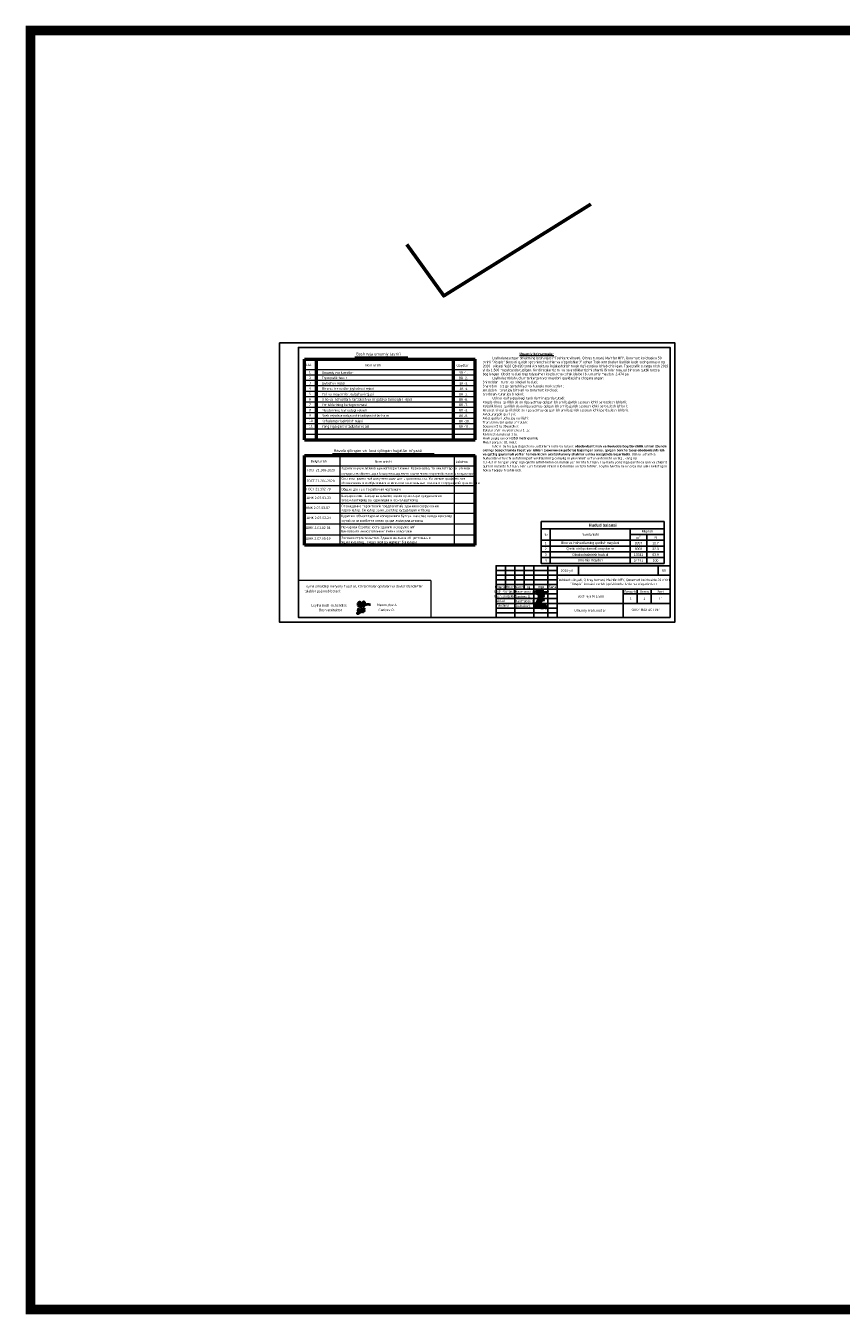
# Model space of a CAD drawing. Header units: millimetres. Extents: x 767170 to 66149698, y -983507 to 2493658.
# Tile 1 of 256: x 767170 to 1191033, y -983507 to -313890. Entities that reach past the tile are written whole.
import ezdxf
from ezdxf.enums import TextEntityAlignment as Align

# ---------------------------------------------------------------- set-up
doc = ezdxf.new("R2010")
doc.units = ezdxf.units.MM
doc.layers.add('Фасад', color=250, linetype='Continuous', lineweight=9)
doc.styles.add('Arial', font='ARIALUNI.TTF')
doc.styles.add('COMPLEX', font='tahoma.ttf')

# ---------------------------------------------------------------- blocks, each defined once
blk = doc.blocks.new('*T1516')
at = {"color": 0, "linetype": 'ByBlock', "lineweight": -2, "ltscale": 100, "transparency": 16777216}
for p, q in [((0, 0), (64013.29139915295, 0)), ((0, 0), (0, -21666.66666666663)), ((64013.29139915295, 0), (64013.29139915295, -21666.66666666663)), ((0, -3666.666666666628), (64013.29139915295, -3666.666666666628)), ((4793.328151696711, -3666.666666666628), (4793.328151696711, -21666.66666666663)), ((46311.36146192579, -3666.666666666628), (46311.36146192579, -21666.66666666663)), ((46311.36146192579, -6666.666666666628), (64013.29139915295, -6666.666666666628)), ((54986.87962362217, -6666.666666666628), (54986.87962362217, -21666.66666666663)), ((0, -9666.666666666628), (64013.29139915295, -9666.666666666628)), ((0, -12666.66666666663), (64013.29139915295, -12666.66666666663)), ((0, -15666.66666666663), (64013.29139915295, -15666.66666666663)), ((0, -18666.66666666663), (64013.29139915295, -18666.66666666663)), ((0, -21666.66666666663), (64013.29139915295, -21666.66666666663))]:
    blk.add_line(p, q, dxfattribs=at)
at = {"color": 0, "ltscale": 100, "transparency": 16777216, "attachment_point": 5, "style": 'Arial'}
for s, insert, char_height, width in [('№', (2396.664075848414, -6666.666666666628), 1250, 3793.328151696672), ('Nomlanishi', (25552.34480681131, -6666.666666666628), 1250, 40518.03331022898), ('{\\fArial|b1|i0|c204|p34;Hudud balansi}', (32006.64569957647, -1833.333333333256), 1500, 63013.29139915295), ('Miqdori', (55162.32643053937, -5166.666666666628), 1250, 16701.9299372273), ('2', (2396.664075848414, -14166.66666666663), 1250, 3793.328151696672), ('1', (2396.664075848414, -11166.66666666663), 1250, 3793.328151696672), ('{\\C256;Bino va inshootlarning qurilish maydoni}', (25552.34480681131, -11166.66666666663), 1250, 40518.03331022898), ('3397', (50649.12054277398, -11166.66666666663), 1250, 7675.518161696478), ('8003', (50649.12054277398, -14166.66666666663), 1250, 7675.518161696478), ('\\A1;m{\\H0.7x;\\S2^ ;}', (50649.12054277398, -8166.666666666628), 1250, 7675.518161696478), ('32.3', (59500.08551138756, -14166.66666666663), 1250, 8026.41177553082), ('13.7', (59500.08551138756, -11166.66666666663), 1250, 8026.41177553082), ('%', (59500.08551138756, -8166.666666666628), 1250, 8026.41177553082), ('4', (2396.664075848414, -20166.66666666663), 1250, 3793.328151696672), ('3', (2396.664075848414, -17166.66666666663), 1250, 3793.328151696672), ('{\\C256;Qattiq sirt(qoplamali) maydonlar}', (25552.34480681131, -14166.66666666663), 1250, 40518.03331022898), ('{\\C256;Obodonlashtirish hududi}', (25552.34480681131, -17166.66666666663), 1250, 40518.03331022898), ('{\\C256;Umumiy maydon}', (25552.34480681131, -20166.66666666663), 1250, 40518.03331022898), ('24741', (50649.12054277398, -20166.66666666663), 1250, 7675.518161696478), ('13341', (50649.12054277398, -17166.66666666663), 1250, 7675.518161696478), ('53.9', (59500.08551138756, -17166.66666666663), 1250, 8026.41177553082), ('100', (59500.08551138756, -20166.66666666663), 1250, 8026.41177553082)]:
    blk.add_mtext(s, dxfattribs=dict(at, insert=insert, char_height=char_height, width=width))
blk = doc.blocks.new('A$C77aec0c1')
at = {"color": 184, "lineweight": 30}
for points in [[(-78.38131271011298, 25.21388700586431), (-78.38131271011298, 19.79743723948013), (-80.05334583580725, 15.39340606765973), (-82.68806330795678, 15.24154528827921), (-85.88012004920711, 18.27880580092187), (-87.60282130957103, 24.60643443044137), (-87.55235231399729, 33.4785716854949), (-85.77858974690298, 41.53703866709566), (-83.19454040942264, 44.87802546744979), (-79.54647045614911, 45.28299385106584), (-74.7837168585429, 37.3354916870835), (-71.43828727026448, 24.00774932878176), (-70.32271515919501, 12.75112639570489), (-70.5771842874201, 1.906071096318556), (-72.4532481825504, -8.184792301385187), (-74.47995314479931, -11.88012880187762), (-76.65866251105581, -12.43696032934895), (-79.29337998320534, -9.804665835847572), (-81.06674427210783, -2.515237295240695), (-80.50939989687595, 2.799970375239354), (-78.63469933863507, 6.343443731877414), (-76.25332253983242, 8.115178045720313), (-74.22661757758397, 8.570767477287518)], [(-70.25239909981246, 8.75258656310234), (-64.19821778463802, 15.39952532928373), (-63.40894784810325, 26.03341881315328), (-64.74115322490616, 36.46708988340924), (-65.76399743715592, 41.0897367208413), (-65.97653441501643, 40.38685639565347), (-65.37576810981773, 38.60301586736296), (-63.87196156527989, 30.59607789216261), (-63.40894784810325, 26.03341881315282), (-62.36317654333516, 17.41372238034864), (-61.31740523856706, 7.749214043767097), (-60.53307293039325, -1.262287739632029), (-59.74874062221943, -9.098375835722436), (-59.2258575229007, -11.57980499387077), (-59.5150228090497, -10.30603150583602), (-59.7716569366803, -8.767656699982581), (-61.00463941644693, 4.422823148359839), (-61.57869615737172, 9.74844633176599), (-62.15275289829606, 15.15600094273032), (-62.36891072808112, 16.81688866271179), (-60.51868385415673, 14.96835856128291), (-58.20589770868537, 15.68723229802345), (-56.61264196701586, 21.232817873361), (-56.71145070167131, 31.16451189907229), (-55.80471933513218, 37.08934982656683), (-53.17510799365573, 40.04494136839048), (-49.97027571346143, 39.71654178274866), (-45.94368318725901, 34.70845815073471), (-45.36845714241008, 29.70037451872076), (-46.27238524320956, 25.67748727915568), (-48.81981851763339, 25.02068810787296), (-50.29897266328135, 25.34908769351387)], [(-56.63358278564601, 20.26220782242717), (-55.65266897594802, 12.38186395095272), (-53.41380428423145, 2.023545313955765), (-50.85857394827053, -4.48218267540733), (-47.72635595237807, -7.44681833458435), (-43.44016263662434, -8.187977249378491), (-40.22552147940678, -6.458607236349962), (-38.65940992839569, -1.352844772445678), (-39.64853381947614, 2.929406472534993), (-41.46191996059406, 5.976392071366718), (-44.18200683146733, 7.705764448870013), (-46.98451686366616, 7.211657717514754), (-47.64392768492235, 5.729339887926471)], [(-30.37022462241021, 1.027356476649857), (-29.83874790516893, 17.35528437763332), (-28.37718437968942, 20.14297926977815), (-25.5869239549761, 19.87748654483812), (-20.53787982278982, 13.63835785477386), (-18.94344456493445, 4.61153663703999), (-17.48188103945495, -7.070233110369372), (-18.54483447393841, -11.05265472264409), (-21.86657672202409, -11.4508985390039), (-23.99248869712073, -7.866718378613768), (-23.32814024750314, -0.565611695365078), (-20.40500809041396, 7.266482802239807), (-16.95039921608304, 14.03660167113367), (-13.89440043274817, 18.68275982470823), (-9.642576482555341, 18.28451600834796), (-6.320839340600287, 10.85066296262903), (-4.992142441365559, -2.424074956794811), (-4.992142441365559, -8.795950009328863), (-8.978228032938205, -10.123423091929), (-12.29996517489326, -6.539245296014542), (-11.23701174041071, 0.2308735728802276), (-8.313879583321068, 6.337251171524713), (-6.852316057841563, 12.84187495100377), (-4.726404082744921, 17.88627455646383), (-0.2088366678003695, 20.54122308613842), (4.175859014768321, 17.88627455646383), (6.03603263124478, 9.655936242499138), (7.098986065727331, 1.027356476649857), (7.630462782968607, -6.804738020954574), (4.707335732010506, -8.795950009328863), (0.05690169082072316, -8.132213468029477), (-0.07597004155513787, -1.362096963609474), (3.245772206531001, 6.86824135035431), (7.763334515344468, 15.76231620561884), (10.5535949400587, 19.87748654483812), (16.0012440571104, 19.61199145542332), (19.32298630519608, 13.24011640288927), (20.38593973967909, 0.8946101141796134), (19.45585293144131, -6.141001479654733), (16.79846423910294, -9.19419146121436), (13.60959372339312, -8.530454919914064), (11.74942010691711, -0.96385314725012), (15.07115724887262, 6.86824135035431), (19.85446302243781, 14.16934803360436), (24.37203043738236, 19.87748654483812), (31.01550472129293, 21.07221326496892), (35.00159031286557, 14.5675894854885), (36.19741547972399, 0.8946101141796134), (34.0715035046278, -5.610013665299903), (29.28820283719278, -6.406496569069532), (26.89654739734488, -3.486055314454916), (30.48402800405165, 6.337251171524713), (35.40020040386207, 12.44363113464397), (39.65202435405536, 19.34649636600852), (40.4492445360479, 25.18738123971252), (40.6972237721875, 24.31052509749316), (43.89938043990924, -4.864757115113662), (43.81602285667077, -3.865409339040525), (42.93788251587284, 9.739231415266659), (43.06582503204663, 12.45725287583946), (45.48313367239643, 16.53792079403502), (50.40110853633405, 21.11825905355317), (52.2349345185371, 22.200886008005), (51.23466394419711, 21.78449011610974)], [(-10.36332725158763, 26.11942423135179), (-11.28868578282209, 30.65789709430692), (-5.904802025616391, 37.3815634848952), (1.24900448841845, 43.45217603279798), (6.212270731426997, 44.29263580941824), (10.33430705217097, 42.19148991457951), (12.43738441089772, 37.98919812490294), (14.96107928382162, 34.45927557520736), (18.41012758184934, 33.03049655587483), (24.88761176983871, 33.534770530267), (29.43026560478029, 34.62736611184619), (33.63642032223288, 34.37522794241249), (35.06651476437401, 33.95499923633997)], [(42.90287533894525, 10.75234727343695), (45.09337761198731, 7.658094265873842), (48.29627466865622, 5.717141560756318), (51.70919198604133, 3.671270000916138), (54.859582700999, -0.4204683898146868), (57.80128074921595, -5.834731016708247), (58.90391392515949, -10.66088483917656), (58.53636953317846, -15.48704102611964), (56.7521853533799, -17.91289319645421), (51.9740980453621, -18.54239213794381), (48.35115025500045, -18.07026793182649), (46.09337245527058, -15.60473277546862), (45.77833440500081, -12.56215692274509), (48.08861854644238, -9.414664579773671), (51.0814851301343, -6.319630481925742), (54.54866529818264, -2.634870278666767), (57.90908137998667, 0.9847462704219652), (62.217527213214, 6.347087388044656), (66.52651940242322, 12.8131229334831), (69.834429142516, 17.79665149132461)], [(-11.80559928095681, -17.26645815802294), (-2.735097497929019, -17.5279586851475), (7.905304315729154, -15.87180409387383), (17.57848186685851, -14.81041480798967), (25.11311381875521, -13.08979571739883), (30.92554491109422, -13.08979571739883)]]:
    blk.add_spline(points, degree=3, dxfattribs=at)
blk = doc.blocks.new('Odil Ganiyev')
at = {"color": 184, "lineweight": 30}
for points, knots in [([(278092.585464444, -189110.7355109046), (278063.2194188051, -189124.2674054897), (277979.370430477, -189180.2556237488), (277976.1723904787, -189468.8543651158), (278120.9857520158, -189357.1201562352), (278158.7843846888, -189260.4993996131), (278167.4294188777, -189221.9077254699)], [0, 0, 0, 0, 84.01965011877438, 319.3343002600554, 434.0069741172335, 519.9639260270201, 519.9639260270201, 519.9639260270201, 519.9639260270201]), ([(278167.4294188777, -189221.9077254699), (278181.3387233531, -189151.2748930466), (278170.7899638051, -189084.1800938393), (278111.1856448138, -189102.5741176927), (278092.585464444, -189110.7355109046)], [526.8260919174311, 526.8260919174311, 526.8260919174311, 526.8260919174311, 665.5590851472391, 706.3961257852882, 706.3961257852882, 706.3961257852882, 706.3961257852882]), ([(278396.1967646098, -189316.1294269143), (278466.1538288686, -189242.8891530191), (278495.302956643, -189144.9180396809), (278487.2601476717, -189009.0998779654), (278377.6673267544, -188943.6380905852), (278332.0648927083, -188997.5609160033), (278318.9360969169, -189019.7150940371), (278305.4029493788, -189050.3942673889), (278280.2404771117, -189133.7043541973), (278300.2727365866, -189288.4465314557), (278387.6358799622, -189385.8034520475)], [0, 0, 0, 0, 210.3316614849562, 341.5442091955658, 437.9935387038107, 521.2099932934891, 521.2099932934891, 521.2099932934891, 602.6433944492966, 823.015148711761, 823.015148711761, 823.015148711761, 823.015148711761]), ([(278616.6842967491, -189117.5460859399), (278680.2310006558, -189058.40023725), (278779.8970886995, -189126.564977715), (278816.8257756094, -189262.3978800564), (278675.2131768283, -189400.3526046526), (278594.5317891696, -189411.9745325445), (278531.2075642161, -189409.6795947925)], [498.211238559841, 498.211238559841, 498.211238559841, 498.211238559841, 560.9624334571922, 628.5608440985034, 789.1848951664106, 992.2030792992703, 992.2030792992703, 992.2030792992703, 992.2030792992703]), ([(278603.8079360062, -188938.7967392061), (278630.1334271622, -188908.0624409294), (278657.9278604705, -188890.0017188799), (278745.5528651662, -188896.5335061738), (278775.8709600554, -188979.5165954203), (278742.8387325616, -189053.7339745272), (278691.3271529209, -189101.1804010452), (278616.6842967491, -189117.5460859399)], [0, 0, 0, 0, 59.30168677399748, 137.8344496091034, 232.6714706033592, 306.9556540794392, 371.4434606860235, 371.4434606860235, 371.4434606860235, 371.4434606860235])]:
    blk.add_open_spline(points, degree=3, knots=knots, dxfattribs=at)
for points in [[(278173.5925280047, -189155.4917721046), (278172.6471103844, -189633.027333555), (278135.4993996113, -189698.8294876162), (278035.879343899, -189702.204108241), (278007.5494496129, -189605.357213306), (278073.6314762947, -189469.1911728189), (278127.884108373, -189405.1461013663), (278218.2051830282, -189287.7762238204)], [(278008.5945511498, -189094.8101020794), (278081.0024050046, -189029.3176129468), (278139.3426344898, -189054.7083433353), (278204.400167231, -188992.9621068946)], [(278212.7110742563, -189508.6004389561), (278316.0087587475, -189388.4872286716), (278339.6422759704, -189482.9500730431), (278420.6783357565, -189424.9498474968), (278521.2825563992, -189381.9738374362)], [(278218.2051830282, -189287.7762238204), (278220.3753585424, -189298.3256989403), (278251.3946131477, -189228.5199908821), (278257.8389691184, -189293.9968684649), (278314.7725375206, -189205.9786257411), (278295.0414358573, -189231.061274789), (278320.1428341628, -189287.5561976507), (278380.2964745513, -189198.4648373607), (278354.815996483, -189238.8983742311), (278383.5186525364, -189286.4830800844), (278449.0446955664, -189192.0241665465), (278427.7340948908, -189223.4364403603), (278438.3041022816, -189281.1155268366), (278514.5707385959, -189197.3917197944), (278494.165717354, -189208.1631865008), (278504.9020986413, -189282.1896271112), (278604.2546478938, -188932.4946979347), (278562.7315404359, -189513.518486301)]]:
    blk.add_spline(points, degree=3, dxfattribs=at)
blk = doc.blocks.new('A$C919267a4')
at = {"color": 184, "lineweight": 30}
for points in [[(-21.28891376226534, -6.07468750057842), (-26.61016676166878, -9.239230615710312), (-29.95244480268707, -12.62353394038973), (-31.66755464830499, -15.56831034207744), (-31.66755464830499, -17.37034536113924), (-30.83199517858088, -19.65584763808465), (-28.50120006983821, -22.07320343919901), (-26.39027916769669, -22.82038424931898), (-24.10346157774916, -22.11715678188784), (-22.82812692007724, -19.91955468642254), (-19.66175895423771, -13.7662818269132), (-13.8233517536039, 4.263785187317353), (-12.20520664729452, 9.74823619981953), (-8.898565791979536, 21.20934672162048), (-7.702551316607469, 23.31874945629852), (-6.436172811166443, 23.31874945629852), (-5.876901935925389, 20.4486573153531), (-13.95777436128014, 7.055388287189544), (-17.08885321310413, 3.705744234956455), (-18.80874235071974, 2.207220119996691), (-19.60253321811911, 2.207220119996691), (-19.60253321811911, 3.617596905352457), (-18.94103636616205, 3.617596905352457)], [(-14.77463167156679, -1.901233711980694), (-14.9802884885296, -1.437206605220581), (-15.41256670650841, -1.654144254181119), (-17.24281973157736, -7.852286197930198), (-16.78908316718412, -9.091566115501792), (-16.09406433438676, -9.490970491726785), (-13.52251071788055, -8.587969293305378), (-8.639011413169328, -0.5636550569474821), (-8.639011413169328, 0.09623043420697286), (-9.281899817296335, 0.3219807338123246), (-9.768410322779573, -0.424731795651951), (-11.73182915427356, -5.02654531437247), (-11.73182915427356, -6.688720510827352), (-10.00480454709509, -8.079878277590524), (-5.847489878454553, -5.048235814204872), (-3.620661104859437, -1.348259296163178), (-3.620661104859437, 0.01488618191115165), (-3.982521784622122, 0.5156342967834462), (-4.734075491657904, -0.346763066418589), (-6.793896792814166, -4.241472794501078), (-6.793896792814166, -5.910633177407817), (-5.09593617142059, -5.910633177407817), (-1.978365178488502, -4.074556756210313), (0.05362377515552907, -0.2076641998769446), (0.05362377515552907, -0.04074816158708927), (-0.4195796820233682, -0.9866100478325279), (-1.477329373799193, -4.158014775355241), (2.753656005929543, -1.682091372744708), (3.533042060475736, 0.0427098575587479), (3.421699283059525, 0.0427098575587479), (2.976341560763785, -1.487358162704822), (2.976341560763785, -3.657266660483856), (11.09299843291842, 1.30587091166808), (13.90232517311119, 4.559244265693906), (16.53327856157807, 11.02142626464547), (17.20216524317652, 13.20519456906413), (16.1319385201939, 13.87369772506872), (14.66039853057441, 12.75952796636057), (12.10624849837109, 5.448535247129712), (8.468002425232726, -4.74694924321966), (4.187711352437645, -16.79615523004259), (1.762213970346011, -21.00268133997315), (-1.519352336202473, -22.57121991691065), (-6.869722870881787, -17.08134465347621), (-5.799643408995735, -13.1600014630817), (5.329118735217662, -6.386777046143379)], [(0.4744022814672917, 7.09542628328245), (-0.3257475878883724, 5.90784702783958), (0.03762586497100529, 4.734556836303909), (2.273758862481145, 7.947144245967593), (-0.3816532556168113, 13.25489085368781), (-10.19268293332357, 8.114756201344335), (-13.46301723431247, -1.103972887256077), (-13.96615485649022, -3.087395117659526), (-9.382077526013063, -6.104429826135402), (-2.983352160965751, -4.914639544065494), (17.45941699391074, 3.869753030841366), (36.44557615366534, 10.35891970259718), (43.83406705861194, 11.61199971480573), (45.22134692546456, 11.61199971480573), (40.98891570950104, 4.418642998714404), (39.64245394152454, 1.835509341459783), (39.64245394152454, -0.2934961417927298)], [(17.92008094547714, 0.1315986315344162), (19.45321177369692, 1.247316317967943), (19.45321177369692, -2.055206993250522), (22.17714046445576, -2.81389970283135), (26.06207565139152, 0.9795443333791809), (28.74134406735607, 4.639099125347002), (25.57223169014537, 21.96670613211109), (16.90926291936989, 24.01962901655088), (8.380274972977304, 22.36836736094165), (-1.309746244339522, 15.76331423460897), (-3.721093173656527, 9.292150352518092), (-2.336798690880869, 4.873909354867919)], [(21.28404206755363, 8.52179615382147), (16.23810038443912, -4.06350012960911)]]:
    blk.add_spline(points, degree=3, dxfattribs=at)
blk = doc.blocks.new('A$Cd6f3408b')
at = {"color": 184, "lineweight": 40}
blk.add_spline([(615.8334384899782, 1464.888244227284), (-947.4566849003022, -417.4484031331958), (-1252.272744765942, -651.7925360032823), (-1377.325955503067, -542.4319981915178), (-1369.510292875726, -167.4816444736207), (-1260.088407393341, 887.0665219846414), (-1267.904939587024, 1191.713981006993), (-1502.378296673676, 1340.131730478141), (-2010.405932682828, 1191.713981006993), (-2432.458671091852, 863.6323675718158), (-2580.958869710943, 457.4358993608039), (-2487.169179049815, -159.6701158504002), (-2080.747765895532, -581.4892098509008), (-1400.772943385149, -854.8905543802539), (-978.7202049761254, -909.5708232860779), (-832.2252264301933, -860.2539960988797), (-636.4858341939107, -624.8855843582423), (-174.4391292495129, 653.747530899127), (-42.92677943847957, 953.3076806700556), (324.0841462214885, 1460.725250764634), (623.81063406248, 1720.547781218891), (354.6685349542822, 827.981508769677), (-49.05461372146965, -104.8509177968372), (-206.9287379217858, -514.4865295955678), (-231.4174663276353, -808.1918081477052), (184.8952644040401, -251.375865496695), (607.4740904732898, 468.1045361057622), (821.7526379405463, 862.770747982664), (987.0537285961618, 1193.188700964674), (892.1588190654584, 951.4938355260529), (736.0412189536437, 416.0945544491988), (641.1463094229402, 15.30941968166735), (607.4740904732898, -367.1189464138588), (662.6506860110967, -541.7990508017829), (818.7674165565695, -379.6497514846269), (1063.657309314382, -55.35028993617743), (1091.207780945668, 186.3445755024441), (910.6014524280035, 406.6232108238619), (586.122757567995, 553.4756343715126), (126.9543173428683, 565.7134801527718), (-408.7429208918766, 538.1783271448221), (-1030.150708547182, 443.3363167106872), (-1617.886277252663, 290.3649702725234), (-1743.392532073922, 216.9387584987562), (-1504.625256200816, 24.19484472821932), (-1170.962201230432, -9.458799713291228), (1352.046390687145, 162.0807293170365), (2049.982106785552, 232.4474796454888), (3192.335808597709, 214.0976142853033), (4089.244834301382, 39.71046918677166)], degree=3, dxfattribs=at)
blk = doc.blocks.new('A$C5df6ade7')
at = {"color": 0, "linetype": 'Continuous', "lineweight": -2}
for p, q in [((-87499.99999999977, 27499.9999999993), (-87499.99999999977, 14999.99999999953)), ((-82499.99999999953, 27499.9999999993), (-82499.99999999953, -4.656612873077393e-10)), ((-77499.99999999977, 27499.9999999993), (-77499.99999999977, 14999.99999999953)), ((-72500, 27499.9999999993), (-72500, -4.656612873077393e-10)), ((-64999.99999999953, 27499.9999999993), (-64999.99999999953, -4.656612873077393e-10)), ((-60000, -4.656612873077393e-10), (-60000, 27494.84240810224)), ((-92499.99999999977, 24999.99999999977), (-60000, 24999.99999999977)), ((-92499.99999999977, 22499.99999999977), (-60000, 22499.99999999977)), ((-60000, 22499.99999999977), (0, 22499.99999999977)), ((-92499.99999999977, 19999.99999999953), (-60000, 19999.99999999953)), ((-92499.99999999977, 17499.99999999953), (-60000, 17499.99999999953)), ((-92499.99999999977, 14999.99999999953), (0, 14999.99999999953)), ((-25000, -4.656612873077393e-10), (-25000, 14999.99999999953)), ((-25000, 14999.99999999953), (-25000, -4.656612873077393e-10)), ((-17500, 14999.99999999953), (-17500, 7499.999999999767)), ((-10000, 14999.99999999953), (-10000, 7499.999999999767)), ((-92499.99999999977, 12499.9999999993), (-60000, 12499.9999999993)), ((-92499.99999999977, 9999.999999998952), (-60000, 9999.999999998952)), ((-92499.99999999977, 7499.999999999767), (-60000, 7499.999999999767)), ((-60000, 7499.999999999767), (0, 7499.999999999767)), ((-25000, 12499.9999999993), (0, 12499.9999999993)), ((-92499.99999999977, 4999.999999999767), (-60000, 4999.999999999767)), ((-92499.99999999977, 2499.999999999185), (-60000, 2499.999999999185))]:
    blk.add_line(p, q, dxfattribs=at)
for points in [[(-92499.99999999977, 27499.9999999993), (0, 27499.9999999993), (0, -4.656612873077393e-10), (-92499.99999999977, -4.656612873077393e-10)], [(0, -4.656612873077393e-10), (-92499.99999999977, -4.656612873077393e-10), (-92499.99999999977, 27499.9999999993), (0, 27499.9999999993)]]:
    blk.add_lwpolyline(points, close=True, dxfattribs=at)
for points in [[(-48653.0528951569, 27499.9999999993), (-48653.0528951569, 22499.99999999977)], [(-6294.517173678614, 27499.9999999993), (-6294.517173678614, 22499.99999999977)]]:
    blk.add_lwpolyline(points)
blk.add_blockref('A$Cd6f3408b', (-68783.42815754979, 13274.4674324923))
for name, p, xscale, yscale, zscale in [('A$C77aec0c1', (-68252.06286333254, 5612.69008804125), 42.46449330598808, 42.46449330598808, 42.46449330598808), ('A$C919267a4', (-69537.28092797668, 8611.751254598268), 56.20031943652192, 56.20031943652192, 56.20031943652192)]:
    blk.add_blockref(name, p, dxfattribs=dict(xscale=xscale, yscale=yscale, zscale=zscale))
at = {"xscale": 3.545208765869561, "yscale": 3.545208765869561, "zscale": 3.545208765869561, "rotation": 351.5695638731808}
blk.add_blockref('Odil Ganiyev', (-946425.7586402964, 819753.5653141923), dxfattribs=at)
at = {"color": 0, "linetype": 'Continuous', "lineweight": -2, "style": 'COMPLEX'}
for s, p in [('2026-yil', (-55002.36249046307, 24942.40284403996)), ('BR', (-3273.597561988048, 24900.02123679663)), ('Varoq', (-80000, 16249.99903188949)), ('№', (-75104.20896748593, 16175.1395594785)), ('Imzo', (-68749.99999999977, 16249.99999999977)), ('Sana', (-62500, 16249.99999999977)), ('Bosqich', (-21249.99999999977, 13749.99999999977)), ('Varoq', (-13750, 13749.99999999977)), ('Soni', (-5000, 13749.99999999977)), ('Tekshirdi', (-89033.199266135, 6386.150706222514)), ('Ishladi', (-90024.58407967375, 8850.81159582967)), ('Bosh reja М 1:500', (-42177.76069064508, 11217.31982278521)), ('IL', (-21249.99999999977, 10325.81648568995)), ('11', (-5000, 9999.999999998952)), ('ООО "MAX ACTIVE"', (-12933.98728210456, 4129.978466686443))]:
    blk.add_text(s, height=1250, dxfattribs=at).set_placement(p, align=Align.MIDDLE_CENTER)
for s, width, p in [("O'zgarish", 0.75, (-89999.99999999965, 16249.99999999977)), ('Bosh muhandis', 0.85, (-87543.26795774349, 13845.46742230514)), ('Bosh arxitektor', 0.85, (-87538.53388077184, 11335.9577436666))]:
    blk.add_text(s, height=1250, dxfattribs=dict(at, width=width)).set_placement(p, align=Align.MIDDLE_CENTER)
at = {"color": 0, "linetype": 'Continuous', "lineweight": -2, "style": 'COMPLEX', "width": 0.6482163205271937}
blk.add_text('Ishtr.soni', height=1250, dxfattribs=at).set_placement((-87373.15462886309, 15604.65754682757), (-82748.24654612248, 15604.65754682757), align=Align.FIT)
at = {"color": 0, "linetype": 'Continuous', "lineweight": -2, "style": 'COMPLEX'}
for s, p in [('Maxmudov A.', (-82496.8826800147, 13117.82877940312)), ('Qudratov J.', (-82496.8826800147, 5561.597836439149)), ('Ganiyev O.', (-82453.11009812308, 10489.26988704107)), ('Maxmudov D.', (-82496.8826800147, 8089.452450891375))]:
    blk.add_text(s, height=1250, dxfattribs=at).set_placement(p)
at = {"insert": (-29999.99999999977, 18749.9999999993), "char_height": 1250, "width": 59999.99999999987, "attachment_point": 5, "style": 'COMPLEX'}
blk.add_mtext('Toshkent viloyati, Qibray tumani, Ma’rifat MFY, Qoramurt ko‘chasida 50 o‘rinli “Xospis” binosini qurish (qo‘shimcha ishlar va o‘zgarishlar )', dxfattribs=at)
blk = doc.blocks.new('A3333333333333333333')
for points in [[(-132612.0547175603, -849094.6843020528), (287387.9452824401, -849094.6843020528), (287387.9452824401, -1146094.684302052), (-132612.0547175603, -1146094.684302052)], [(282389.6755150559, -1141094.684302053), (-112612.0547175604, -1141094.684302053), (-112612.0547175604, -854094.6843020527), (282389.6755150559, -854094.6843020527)]]:
    blk.add_lwpolyline(points, close=True)
at = {"xscale": 2.000000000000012, "yscale": 2.000000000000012, "zscale": 2.000000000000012}
blk.add_blockref('A$C5df6ade7', (282389.6755150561, -1141094.684302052), dxfattribs=at)

msp = doc.modelspace()

# ---------------------------------------------------------------- linework, layer by layer
at = {"lineweight": 50}
for p, q in [((912003.5762890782, -529001.4078671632), (911991.6906802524, -487194.9946721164)), ((911991.6906802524, -487194.9946721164), (1000838.079522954, -487194.9946721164)), ((918256.379234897, -529001.4078671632), (918256.379234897, -487194.9946721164)), ((989548.537779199, -529001.4078671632), (989548.537779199, -487194.9946721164)), ((1000838.079522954, -529001.4078671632), (1000838.079522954, -487194.9946721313)), ((911998.7820938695, -529001.4078671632), (1000838.079522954, -529001.4078671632)), ((912101.0862482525, -537242.4499914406), (1000827.435375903, -537242.4499914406)), ((912109.1952519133, -583827.4958674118), (912101.0862482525, -537242.4499914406)), ((912101.0862482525, -537242.4499914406), (1000827.435375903, -537242.4499914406)), ((1000827.435375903, -583827.4958674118), (1000827.435375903, -537242.4499914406)), ((1000827.435375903, -583827.4958674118), (912074.5160087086, -583827.4958674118))]:
    msp.add_line(p, q, dxfattribs=at)
at = {"lineweight": 20}
for p, q in [((911993.1888662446, -492464.7106210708), (1000838.079522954, -492464.7106210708)), ((911993.9878986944, -495275.2257938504), (1000838.079522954, -495275.2257938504)), ((911994.7869312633, -498085.740966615), (1000838.079522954, -498085.740966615)), ((911995.585963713, -500896.2561393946), (1000838.079522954, -500896.2561393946)), ((911996.3849962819, -503706.7713121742), (1000838.079522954, -503706.7713121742)), ((911997.1840288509, -506517.2864849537), (1000838.079522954, -506517.2864849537)), ((911997.9830613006, -509327.8016577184), (1000838.079522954, -509327.8016577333)), ((911998.7820938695, -512138.3168304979), (1000838.079522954, -512138.3168304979)), ((911998.7820938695, -514948.8320032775), (1000838.079522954, -514948.8320032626)), ((911998.7820938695, -517759.3471760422), (1000838.079522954, -517759.3471760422)), ((911998.7820938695, -520569.8623488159), (1000838.079522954, -520569.8623488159)), ((911998.7820938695, -523380.3775215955), (1000838.079522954, -523380.3775215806)), ((911998.7820938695, -526190.8926943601), (1000838.079522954, -526190.8926943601)), ((930573.2322405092, -583827.4958674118), (930573.2322406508, -537242.4499914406)), ((989934.1991987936, -583827.4958674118), (989934.1991989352, -537242.4499914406)), ((912102.4678793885, -542512.1659403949), (1000827.435375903, -542512.1659403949)), ((912102.4678793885, -547965.7024817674), (1000827.435375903, -547965.7024817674)), ((912102.4678793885, -552799.2176093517), (1000827.435375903, -552799.2176093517)), ((912102.4678792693, -556848.5349272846), (1000827.435375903, -556848.5349272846)), ((912103.5721076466, -562055.5897807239), (1000827.435375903, -562055.5897807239)), ((912103.5721076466, -567191.1560718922), (1000827.435375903, -567191.1560718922)), ((912105.0436764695, -572803.9058303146), (1000828.906944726, -572803.9058303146)), ((912105.0436764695, -578416.655588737), (1000828.906944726, -578416.655588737))]:
    msp.add_line(p, q, dxfattribs=at)
at = {"color": 5, "const_width": 5000}
msp.add_lwpolyline([(769670.3500505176, -316390.4515016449), (6017589.398716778, -316390.4515016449), (6017589.398716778, -981006.9181790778), (769670.3500505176, -981006.9181790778)], close=True, dxfattribs=at)
at = {"color": 3, "lineweight": 60}
msp.add_lwpolyline([(965184.1839797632, -427636.0628456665), (984398.9172885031, -454308.3893551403), (1060901.981881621, -406653.8349772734)], dxfattribs=at)
at = {"layer": 'Фасад'}
for p, q in [((938152.5702406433, -485884.915942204), (965732.5667261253, -485884.915942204)), ((926557.3626486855, -536121.3099065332), (979509.9240189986, -536121.3099065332))]:
    msp.add_line(p, q, dxfattribs=at)
at = {"layer": 'Фасад', "color": 0}
for q in [(908813.2336472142, -602137.900326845), (977766.3791895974, -621398.6264940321)]:
    msp.add_line((977766.3791895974, -602137.900326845), q, dxfattribs=at)

# ---------------------------------------------------------------- block references
at = {"xscale": 0.4890453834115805, "yscale": 0.4890453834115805, "zscale": 0.4890453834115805}
msp.add_blockref('A3333333333333333333', (963989.1450888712, -63351.5391006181), dxfattribs=at)
for name, p in [('*T1516', (1035005.712928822, -571607.9180476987)), ('A$Cd6f3408b', (942341.5167309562, -614776.7939921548))]:
    msp.add_blockref(name, p)
at = {"xscale": 4.5061406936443, "yscale": 4.5061406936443, "zscale": 4.5061406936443, "rotation": 351.5695638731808}
msp.add_blockref('Odil Ganiyev', (-174454.1922830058, 409621.6858917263), dxfattribs=at)

# ---------------------------------------------------------------- texts
at = {"lineweight": 25, "style": 'COMPLEX'}
for s, p in [('Bosh reja umumiy tasnifi', (938936.442346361, -485186.1174719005)), ("Havola qilingan va ilova qilingan hujjatlar ro'yxati", (927193.5275132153, -535423.6530484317))]:
    msp.add_text(s, height=1500, dxfattribs=at).set_placement(p)
at = {"lineweight": 20, "style": 'COMPLEX'}
for s, p in [('List', (912874.2505409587, -490733.6418465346)), ('1', (914376.15482031, -494511.5346389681)), ("Umumiy ma'lumotlar", (921060.710047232, -494787.9146020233)), ('4', (914376.15482031, -503013.3892199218)), ('3', (914376.15482031, -500202.8740471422)), ('2', (914413.8042541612, -497510.9395310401)), ('Topografik tasvir', (921077.7540352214, -497512.9636288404)), ('Joylashuv rejasi', (921077.7540352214, -500323.4788015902)), ('Bino va inshootlar joylashuvi rejasi', (921146.7779972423, -503039.1542233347)), ('5', (914376.15482031, -505823.9043926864)), ('6', (914376.15482031, -508634.419565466)), ("Yo'l va maydonlar joylashuvi rejasi", (921146.7779972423, -505940.8230344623)), ('Bino va inshootlarni tartiblash va irrigatsiya tarmoqlari rejasi', (921094.3949510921, -508664.2501932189)), ('8', (914376.15482031, -514255.4499110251)), ('7', (914376.15482031, -511444.9347382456)), ('Yer ishlarining kartogrammasi ', (921094.3949510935, -511474.7653659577)), ('Maydonning loyihadagi relyefi ', (921094.3949510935, -514285.2805387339)), ('9', (914387.8392739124, -516947.2570924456)), ('10', (914387.8392739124, -519757.7722652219)), ('11', (914387.8392739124, -522568.2874379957)), ("Yong'inga qarshi tadbirlar rejasi", (921094.394951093, -522716.8260570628)), ('Bosh rejada amalga oshiriladigan ishlar hajmi ', (921094.3949510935, -517095.795711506)), ("Ko'kalamzorlashtirish rejasi ", (921094.394951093, -519906.3108842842)), ('Belgilanish', (915322.8305608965, -540781.0971658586)), ('ШНК 2.07.02-24 ', (912941.9614418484, -570247.0351146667)), (' Қурилиш объектларини ногиронлиги бўлган шахслар ҳамда кексалар ', (930607.1203465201, -569266.6502680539)), ('ШНК 2.01.02-04', (912759.7114064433, -575368.1151001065)), (' Бинолар ва иншоотларнинг ёнғин хавсизлик', (930620.1631027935, -577212.5317125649)), ('эҳтиёжини инобатга олган ҳолда лойиҳалаштириш', (931243.1005528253, -571736.2837660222)), ('Пожарная безопасность зданий и сооружений ', (931151.7445252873, -575059.0821937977)), ('ШНК 2.07.05-19', (912759.7114064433, -580980.8648585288)), ('Яшил қурилиш. Турар-жой ва жамоат бинолари', (931168.2576011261, -582825.2814709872)), ('Зеленое строительство. Здания жилые и общественные ', (931251.7445252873, -580671.8319522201))]:
    msp.add_text(s, height=1250, dxfattribs=at).set_placement(p)
at = {"lineweight": 13, "style": 'COMPLEX'}
for s, p in [('Nomlanish', (943649.8269183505, -490934.8384287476)), ('Qaydlar', (991067.8749000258, -491041.5118245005)), ('BR -1.', (992302.1646344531, -494768.8057698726)), ('BR -2.', (992370.2020845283, -497573.6885873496)), ('BR -3.', (992470.6005745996, -500422.4957442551)), ('BR -4.', (992483.1503859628, -503147.1359087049)), ('BR -5.', (992420.4013296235, -505913.0381722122)), ('BR -6.', (992420.4013296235, -508723.5533449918)), ('BR -7.', (992420.4013296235, -511534.0685177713)), ('BR -8.', (992420.4013296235, -514344.5836905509)), ('BR -9.', (992318.912781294, -517192.9207119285)), ('BR -10.', (992318.912781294, -520003.4358847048)), ('BR -11.', (992318.912781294, -522813.9510574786)), ('Nomlanishi', (948683.8960280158, -540982.2937480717)), ('Eslatma', (990655.8133465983, -541088.9671438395))]:
    msp.add_text(s, height=1250, dxfattribs=at).set_placement(p)
at = {"style": 'COMPLEX'}
for s, p in [('ГОСТ 21.508-2020', (913268.367976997, -545425.9050538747)), ('Қурилиш учун лойиҳа ҳужжатлари тизими. Корхоналар, ташкилотлар ва  уй-жой', (931135.3684032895, -544485.3922177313)), ('фуқаролик объектлари бош режаларининг ишчи чизмаларини бажариш қоидалари', (931225.9705639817, -547216.5108919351)), ('Система проектной документации для строительства. Условные графические ', (931220.4236442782, -549798.689664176)), ('ГОСТ-21.102-79', (912965.0743419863, -555286.7251090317)), ('ГОСТ 21.204-2020', (913133.867955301, -551059.0113839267)), ('Общие данные по рабочим чертежам', (931172.7053299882, -555460.9078991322)), ('обозначения и изображения элементов генеральных планов и сооружений транспорта', (931196.7214807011, -552068.9784753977)), ('ШНК 2.07.01-23', (912952.7838793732, -559850.5447605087)), ('ривожлантириш ва қурилишини режалаштириш', (931158.755449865, -561017.6332379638)), ('Шаҳарсозлик. Шаҳар ва қишлоқ аҳоли пунктлари ҳудудларини ', (931153.9950544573, -558808.8745153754)), ('КМК 2.07.03-97', (912829.4406445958, -565044.7703880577)), ('Ограждение территорий предприятий, зданий и сооружений ', (931200.7378543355, -564083.9215715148)), ('Корхоналар, бинолар ва иншоотлар ҳудудларини тўсиш', (931130.7378543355, -566224.1382037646))]:
    msp.add_text(s, height=1250, dxfattribs=at).set_placement(p)
at = {"color": 0, "style": 'COMPLEX'}
msp.add_text('Loyiha bosh muhandisi:                            ', height=1250, dxfattribs=at).set_placement((915690.3313406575, -615715.6260061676))
at = {"linetype": 'Continuous', "lineweight": 25, "style": 'COMPLEX'}
msp.add_text('Maxmudov A.', height=1250, dxfattribs=at).set_placement((949822.3097276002, -615510.581368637))
at = {"color": 0, "linetype": 'Continuous', "lineweight": -2, "style": 'COMPLEX'}
msp.add_text('1', height=1250, dxfattribs=at).set_placement((1088641.764178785, -611617.7188258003), align=Align.MIDDLE_CENTER)
at = {"color": 0, "style": 'COMPLEX'}
msp.add_text('Bosh arxitektor                                    ', height=1250, dxfattribs=at).set_placement((934424.5824727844, -617513.5603976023), align=Align.MIDDLE_CENTER)
at = {"color": 0, "linetype": 'Continuous', "lineweight": -2, "style": 'COMPLEX'}
msp.add_text('Ganiyev O.', height=1222.613458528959, dxfattribs=at).set_placement((950495.2963489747, -618090.4171431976))
at = {"style": 'COMPLEX'}
msp.add_text("Umumiy ma'lumotlar", height=1250, dxfattribs=at).set_placement((1060521.654632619, -617730.7861184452), align=Align.MIDDLE_CENTER)
at = {"color": 0, "lineweight": 13, "insert": (1004664.433007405, -483838.7975040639), "char_height": 1250, "width": 92362.9305020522, "attachment_point": 1, "style": 'COMPLEX'}
msp.add_mtext('{\\C256;                                       \\fTahoma|b1|i0|c204|p34;\\LUmumiy ko\'rsatmalar\\P\\fTahoma|b0|i0|c204|p34;\\l^ILoyihalanayotgan ob\'ektning bosh rejasi \\fArial|b1|i0|c0|p34;"\\fTahoma|b0|i0|c204|p34;Toshkent viloyati, Qibray tumani, Ma’rifat MFY, Qoramurt ko‘chasida 50 o‘rinli “Xospis” binosini qurish (qo‘shimcha ishlar va o‘zgarishlar )\\fArial|b1|i0|c238|p34;\'\'\\fArial|b1|i0|c0|p34; \\fArial|b0|i0|c0|p34;uchun\\fTahoma|b1|i0|c204|p34; \\fTahoma|b0|i0|c204|p34;Toshkent shahar \\fTahoma|b0|i0|c238|p34;Qurilish bosh boshqarmasi\\fTahoma|b0|i0|c204|p34;ning \\fArial|b0|i0|c0|p34;2020\\fTahoma|b0|i0|c204|p34; \\fTahoma|b0|i0|c238|p34;- \\fTahoma|b0|i0|c204|p34;yildagi \\fArial|b0|i0|c204|p34;№\\fArial|b0|i0|c0|p34;26 Qb-t/20\\fTahoma|b0|i0|c204|p34;-sonli A\\fTahoma|b0|i0|c238|p34;rxitektura-Rejalashtirish topshirig\'\\fTahoma|b0|i0|c204|p34;i asosida ishlab chiqilgan. Topografik suratga olish 2019 yilda 1:500 masshtabda tuzilgan. Kordinatalar tizimi va balandliklar tizimi shartli. Binolar mavjud binodan qutbli tarzda bog\'langan. Obekt hududi trapitsiyasimon ko\'pburchak shaklida bo\'lib, umumiy maydoni 2.474 ga\\P^ILoyihalashtirish uchun tanlangan yer maydoni quyidagicha chegaralangan:\\PShimoldan - turar joy binolari hududi;\\PSharqdan - o‘ziga qarashli yer va hususiy mulk yerlari;\\PJanubdan - turar joy binolari va Qoramurt ko‘chasi;\\PG‘arbdan- turar joy binolari;\\P^IUshbu loyiha quyidagi tadbirlarni nazarda tutadi:\\PXospis binosi qurilishida oxiriga yetmay qolgan ishlarni bajarish (asosan ichki pardozlash ishlari);\\PXo\'jalik binosi qurilishida oxiriga yetmay qolgan ishlarni bajarish (asosan ichki pardozlash ishlari);\\PNazorat binosi qurilishida oxiriga yetmay qolgan ishlarni bajarish (asosan ichki pardozlash ishlari);\\PAvtoturargoh qurilishi;\\PAxlat qutilari uchu joy qurilishi;\\PTransformator qutisi o\'rnatish;\\P}Soyabon 5 ta (Besedka);\\PBolalar o\'yin maydonchasi 1 ta;\\PKislorod stansiyasi 1 ta{\\fTahoma|b0|i0|c238|p34;\\C256;.\\fTahoma|b0|i0|c204|p34;\\PHovli yopiq devori \\fTahoma|b1|i0|c204|p34;(350 metr qismi);\\P\\fTahoma|b0|i0|c204|p34;Metal panjara 61 metr;\\P^IIshchi loyiha quyidagi chora-tadbirlarni nazarda tutadi: \\fTahoma|b1|i0|c204|p34;obodonlashtirish va hududda bog\'dorchilik ishlari (bunda oldingi bosqichlarida faqat yer ishlari (землянная работа) bajarilgan xolos, qolgan barcha tasqi obodonlashtirish va qattiq qoplamali yo\'llar hamda kichik arxitekturaviy shakllar ushbu bosqichda bajariladi)\\fTahoma|b0|i0|c204|p34;. Ushbu uchastka hududidan oʻtuvchi avtotransport vositalarining qulayligini yaxshilash uchun avtomobil yoʻlagi, kengligi \\P3,5-4,0 m boʻlgan yongʻinga qarshi asfalt-beton qoplamali yoʻl koʻzda tutilgan. Loyihada yongʻinga qarshi qalqon va chiqindi qutilari nazarda tutilgan. Har kuni tozalash ishlari olib borilsin va toza tutilsin. Loyiha barcha zarur organlar bilan kelishilgan holda haqiqiy hisoblanadi.}', dxfattribs=at)
at = {"color": 0, "insert": (912086.3415514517, -604565.6525846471), "char_height": 1250, "width": 64362.95306656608, "attachment_point": 1, "line_spacing_factor": 1.201745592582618, "style": 'COMPLEX'}
msp.add_mtext("Loyiha amaldagi me'yoriy hujjatlar, ko'rsatmalar qoidalari va davlat standartlari talablariga javob beradi:", dxfattribs=at)

doc.saveas('drawing.dxf')
